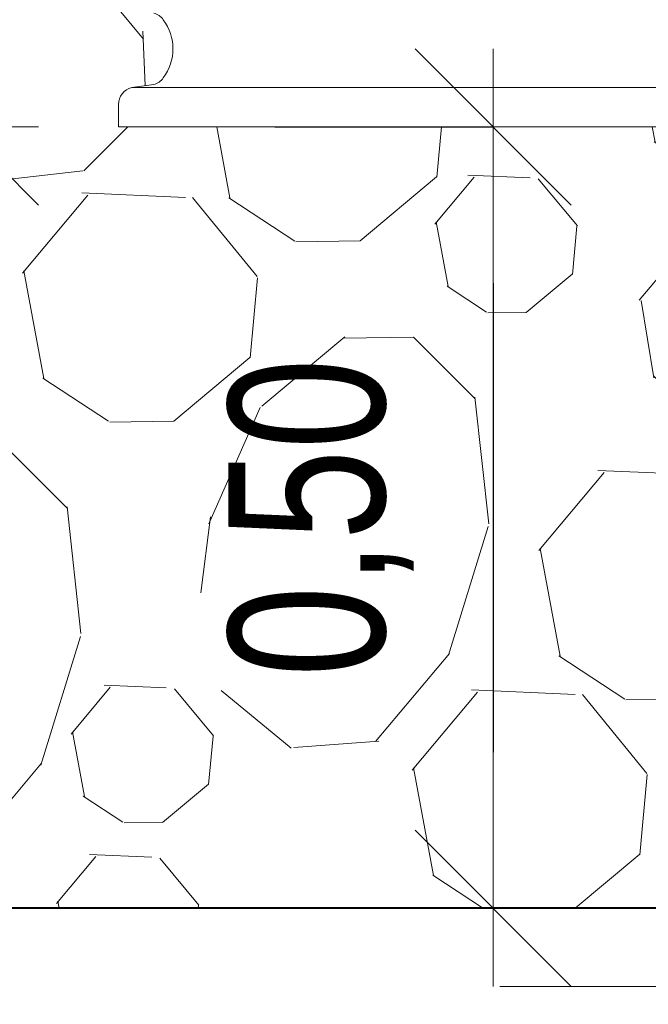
# Model space of a CAD drawing. Header units: metres. Extents: x 351055.4 to 351076.4, y -78447.2 to -78432.3.
# Tile 47 of 68: x 351070.857 to 351071.259, y -78437.865 to -78437.235. Entities that reach past the tile are written whole.
import ezdxf

# ---------------------------------------------------------------- set-up
doc = ezdxf.new("R2010")
doc.units = ezdxf.units.M
doc.header["$MEASUREMENT"] = 0
doc.linetypes.add('DGN Style 2', pattern=[0.912958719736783, 0.5477752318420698, -0.3651834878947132])
doc.layers.get('0').update_dxf_attribs({"color": 1, "lineweight": 30})
for name, color, linetype, lineweight in [('BOTTOM', 7, 'Continuous', 0), ('KOTY', 7, 'Continuous', 13), ('PIPE', 7, 'Continuous', 0), ('RAMECEK', 7, 'Continuous', 0), ('ŠRAFY', 7, 'Continuous', 0)]:
    doc.layers.add(name, color=color, linetype=linetype, lineweight=lineweight)
doc.styles.add('ARIAL', font='arial.ttf')
doc.dimstyles.new('1 500', dxfattribs={"dimtxt": 1, "dimasz": 1, "dimexe": 0, "dimexo": 1, "dimgap": 0.5, "dimtad": 1, "dimzin": 0, "dimtxsty": 'ARIAL', "dimblk": 'KONCOVA ZNACKA KOTY_1.0', "dimcen": 0, "dimazin": 3, "dimtfac": 1, "dimtdec": 0, "dimtofl": 0, "dimtmove": 0, "dimatfit": 1, "dimldrblk": 'KONCOVA ZNACKA KOTY_1.0', "dimfxl": 0, "dimtolj": 1, "dimtzin": 0, "dimarcsym": 0})

# ---------------------------------------------------------------- blocks, each defined once
blk = doc.blocks.new('KONCOVA ZNACKA KOTY_1.0')
blk.add_line((0, 0), (-1, 0))
at = {"layer": 'KOTY'}
for p, q in [((-0.4999340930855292, -0.4999340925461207), (0.4999340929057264, 0.4999340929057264)), ((-1.798028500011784e-10, -0.4999340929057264), (0, 0.4999340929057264)), ((-0.4999340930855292, 0), (0.4999340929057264, 0))]:
    blk.add_line(p, q, dxfattribs=at)
blk = doc.blocks.new('*D34')
at = {"layer": 'Defpoints', "color": 0, "linetype": 'Continuous'}
for p in [(351070.9204420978, -78437.30406749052), (351070.9204420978, -78437.80406749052), (351071.1600999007, -78437.80406749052)]:
    blk.add_point(p, dxfattribs=at)
at = {"layer": 'KOTY', "color": 0, "linetype": 'ByBlock', "lineweight": -2}
for p, q in [((351071.0204420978, -78437.30406749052), (351071.1600999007, -78437.30406749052)), ((351071.0204420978, -78437.80406749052), (351071.1600999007, -78437.80406749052))]:
    blk.add_line(p, q, dxfattribs=at)
at = {"layer": 'KOTY', "color": 0, "linetype": 'Continuous', "lineweight": -2}
blk.add_line((351071.1600999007, -78437.40406749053), (351071.1600999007, -78437.70406749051), dxfattribs=at)
at = {"layer": 'KOTY', "color": 0, "linetype": 'Continuous', "lineweight": -2, "xscale": 0.09999999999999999, "yscale": 0.09999999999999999, "zscale": 0.09999999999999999}
for p, rotation in [((351071.1600999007, -78437.30406749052), 90), ((351071.1600999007, -78437.80406749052), 270)]:
    blk.add_blockref('KONCOVA ZNACKA KOTY_1.0', p, dxfattribs=dict(at, rotation=rotation))
at = {"layer": 'KOTY', "color": 0, "linetype": 'Continuous', "insert": (351071.0500044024, -78437.5540674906), "char_height": 0.09999999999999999, "attachment_point": 5, "rotation": 90, "style": 'ARIAL'}
blk.add_mtext('\\A1;\\H1x;\\W0.75;0,50', dxfattribs=at)
blk = doc.blocks.new('*D35')
at = {"layer": 'Defpoints', "color": 0, "linetype": 'Continuous'}
for p in [(351070.4204420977, -78437.80406749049), (351072.0904193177, -78437.80406749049), (351072.0904193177, -78438.3276454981)]:
    blk.add_point(p, dxfattribs=at)
at = {"layer": 'KOTY', "color": 0, "linetype": 'ByBlock', "lineweight": -2}
for p, q in [((351070.4204420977, -78437.9040674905), (351070.4204420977, -78438.3276454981)), ((351072.0904193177, -78437.9040674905), (351072.0904193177, -78438.3276454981))]:
    blk.add_line(p, q, dxfattribs=at)
at = {"layer": 'KOTY', "color": 0, "linetype": 'Continuous', "lineweight": -2}
blk.add_line((351070.5204420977, -78438.3276454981), (351071.9904193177, -78438.3276454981), dxfattribs=at)
at = {"layer": 'KOTY', "color": 0, "linetype": 'Continuous', "lineweight": -2, "xscale": 0.09999999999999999, "yscale": 0.09999999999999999, "zscale": 0.09999999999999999, "rotation": 180}
blk.add_blockref('KONCOVA ZNACKA KOTY_1.0', (351070.4204420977, -78438.3276454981), dxfattribs=at)
at = {"layer": 'KOTY', "color": 0, "linetype": 'Continuous', "lineweight": -2, "xscale": 0.09999999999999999, "yscale": 0.09999999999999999, "zscale": 0.09999999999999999}
blk.add_blockref('KONCOVA ZNACKA KOTY_1.0', (351072.0904193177, -78438.3276454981), dxfattribs=at)
at = {"layer": 'KOTY', "color": 0, "linetype": 'Continuous', "insert": (351071.2554307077, -78438.2175499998), "char_height": 0.09999999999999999, "attachment_point": 5, "style": 'ARIAL'}
blk.add_mtext('\\A1;\\H1x;\\W0.75;1,67', dxfattribs=at)
blk = doc.blocks.new('*D36')
at = {"layer": 'Defpoints', "color": 0, "linetype": 'Continuous'}
for p in [(351070.8192605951, -78436.40646225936), (351070.9204420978, -78436.40646225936), (351070.9204420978, -78437.30406749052)]:
    blk.add_point(p, dxfattribs=at)
at = {"layer": 'KOTY', "color": 0, "linetype": 'ByBlock', "lineweight": -2}
for p, q in [((351070.8204420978, -78436.40646225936), (351070.8192605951, -78436.40646225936)), ((351070.8204420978, -78437.30406749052), (351070.8192605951, -78437.30406749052))]:
    blk.add_line(p, q, dxfattribs=at)
at = {"layer": 'KOTY', "color": 0, "linetype": 'Continuous', "lineweight": -2}
blk.add_line((351070.8192605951, -78437.20406749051), (351070.8192605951, -78436.50646225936), dxfattribs=at)
at = {"layer": 'KOTY', "color": 0, "linetype": 'Continuous', "lineweight": -2, "xscale": 0.09999999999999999, "yscale": 0.09999999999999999, "zscale": 0.09999999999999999}
for p, rotation in [((351070.8192605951, -78436.40646225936), 90), ((351070.8192605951, -78437.30406749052), 270)]:
    blk.add_blockref('KONCOVA ZNACKA KOTY_1.0', p, dxfattribs=dict(at, rotation=rotation))
at = {"layer": 'KOTY', "color": 0, "linetype": 'Continuous', "insert": (351070.7091650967, -78436.855264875), "char_height": 0.09999999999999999, "attachment_point": 5, "rotation": 90, "style": 'ARIAL'}
blk.add_mtext('\\A1;\\H1x;\\W0.75;0,90', dxfattribs=at)

msp = doc.modelspace()

# ---------------------------------------------------------------- hatches: boundary and pattern name
at = {"layer": 'ŠRAFY'}
h = msp.add_hatch(dxfattribs=at)
h.set_pattern_fill('GRAVEL', color=256, style=0, pattern_type=2)
h.set_pattern_definition([(100.50765, (351069.840912, -78437.408746), (0.7895981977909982, -2.468580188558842), [0.07015499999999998, -4.122773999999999]), (50.040876, (351069.828118, -78437.339767), (-7.580368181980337, -9.209457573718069), [0.065112, -13.045015]), (357.49319, (351069.869935, -78437.289859), (-12.39279574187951, 0.6399174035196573), [0.06641099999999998, -13.993876]), (309.11572, (351069.936282, -78437.292764), (6.491410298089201, -8.170392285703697), [0.06529, -11.515127]), (264.749335, (351069.977473, -78437.343421), (-0.02494673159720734, -1.654035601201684), [0.05154299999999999, -10.75752]), (219.959124, (351069.972756, -78437.394748), (-0.8394910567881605, -0.8394913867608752), [0.063621, -13.046506]), (180.864089, (351069.923991, -78437.435607), (0.8145444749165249, -0.8145447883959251), [0.040935, -1.613289]), (146.646988, (351069.88306, -78437.436225), (-4.097669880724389, 2.418687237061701), [0.050302, -5.830483]), (66.2119, (351069.942841, -78437.181701), (-1.703929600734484, -3.333018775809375), [0.08119, -6.286316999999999]), (39.959124, (351069.97559, -78437.10740800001), (-9.209457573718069, -7.580368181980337), [0.06930599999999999, -13.04082]), (0.864089, (351070.028713, -78437.062897), (-0.8394914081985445, -0.8394915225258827), [0.045064, -1.60916]), (315, (351070.073772, -78437.062217), (-0.02494672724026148, -1.654035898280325), [0.055567, -1.096373]), (276.284391, (351070.113064, -78437.101509), (0.714757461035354, -7.430688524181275), [0.081389, -13.205797]), (252.889832, (351070.121973, -78437.182409), (-0.8644380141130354, -2.49352721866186), [0.08611, -14.689519]), (230.040876, (351070.096639, -78437.264708), (-0.839491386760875, -0.8394910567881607), [0.073486, -13.03664]), (184.223077, (351070.049443, -78437.321035), (-12.41774287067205, -1.014118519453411), [0.054461, -14.055628]), (140.352606, (351069.995129, -78437.325046), (0.8145449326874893, -0.8145442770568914), [0.058126, -12.66871]), (101.741, (351070, -78437.3), (2.318895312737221, -10.71379260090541), [0.062546, -15.0909]), (82.81957299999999, (351069.937646, -78437.226721), (-0.91433153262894, -5.8015990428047), [0.048911, -7.465657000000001]), (100.50765, (351069.682386, -78436.986497), (0.7895981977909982, -2.468580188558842), [0.07013099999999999, -4.122798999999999]), (50.040876, (351069.669596, -78436.91754299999), (-7.580368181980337, -9.209457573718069), [0.065096, -13.04503]), (357.49319, (351069.711404, -78436.867646), (-12.39279574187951, 0.6399174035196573), [0.06641399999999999, -13.993873]), (309.647394, (351069.777755, -78436.870551), (0.8145442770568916, -0.814544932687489), [0.06529299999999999, -12.661543]), (264.749335, (351069.819416, -78436.920826), (-0.02494673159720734, -1.654035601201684), [0.05195, -10.757113]), (219.959124, (351069.814661, -78436.97255800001), (-0.8394910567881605, -0.8394913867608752), [0.063908, -13.046218]), (180.864089, (351069.765675, -78437.01360199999), (0.8145444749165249, -0.8145447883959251), [0.041138, -1.613086]), (146.646988, (351069.724542, -78437.014223), (-4.097669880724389, 2.418687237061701), [0.050421, -5.830364]), (100.50765, (351070.005569, -78436.162979), (0.7895981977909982, -2.468580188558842), [0.07011299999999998, -4.122815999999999]), (50.040876, (351069.992782, -78436.094042), (-7.580368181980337, -9.209457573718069), [0.065107, -13.04502]), (357.49319, (351070.034597, -78436.044137), (-12.39279574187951, 0.6399174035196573), [0.06638399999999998, -13.993903]), (309.11572, (351070.100917, -78436.047041), (6.491410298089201, -8.170392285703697), [0.065273, -11.515144]), (264.749335, (351070.142097, -78436.097685), (-0.02494673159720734, -1.654035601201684), [0.051552, -10.757511]), (219.959124, (351070.13738, -78436.149021), (-0.8394910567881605, -0.8394913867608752), [0.063569, -13.046557]), (180.864089, (351070.088653, -78436.18984800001), (0.8145444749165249, -0.8145447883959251), [0.04094100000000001, -1.613283]), (146.646988, (351070.047717, -78436.19046499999), (-4.097669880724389, 2.418687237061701), [0.050283, -5.830502]), (100.50765, (351070.445849, -78436.50309099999), (0.7895981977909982, -2.468580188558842), [0.04207299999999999, -4.150855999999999]), (50.040876, (351070.438176, -78436.461723), (-7.580368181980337, -9.209457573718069), [0.039073, -13.071054]), (357.49319, (351070.46327, -78436.431773), (-12.39279574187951, 0.6399174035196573), [0.03986799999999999, -14.020419]), (309.11572, (351070.5031, -78436.433517), (6.491410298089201, -8.170392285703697), [0.039143, -11.541275]), (264.749335, (351070.527795, -78436.463887), (-0.02494673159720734, -1.654035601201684), [0.030921, -10.778142]), (219.959124, (351070.524965, -78436.494678), (-0.8394910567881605, -0.8394913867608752), [0.038165, -13.071962]), (180.864089, (351070.495712, -78436.519189), (0.8145444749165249, -0.8145447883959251), [0.024573, -1.629651]), (146.646988, (351070.471141, -78436.51956), (-4.097669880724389, 2.418687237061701), [0.030146, -5.850639]), (100.50765, (351070.158622, -78437.121116), (0.7895981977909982, -2.468580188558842), [0.07013099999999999, -4.122798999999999]), (50.040876, (351070.145833, -78437.052162), (-7.580368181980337, -9.209457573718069), [0.065126, -13.045]), (357.49319, (351070.187659, -78437.002242), (-12.39279574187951, 0.6399174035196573), [0.066396, -13.993891]), (309.11572, (351070.253992, -78437.00514600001), (6.491410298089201, -8.170392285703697), [0.06531100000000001, -11.515107]), (264.749335, (351070.295196, -78437.055819), (-0.02494673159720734, -1.654035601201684), [0.051536, -10.757527]), (219.959124, (351070.29048, -78437.107138), (-0.8394910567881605, -0.8394913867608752), [0.06361699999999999, -13.046509]), (180.864089, (351070.241717, -78437.147996), (0.8145444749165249, -0.8145447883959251), [0.040951, -1.613273]), (146.646988, (351070.200771, -78437.148614), (-4.097669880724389, 2.418687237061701), [0.050284, -5.830502]), (100.50765, (351070.173832, -78436.53875), (0.7895981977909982, -2.468580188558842), [0.07013799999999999, -4.122791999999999]), (50.040876, (351070.161041, -78436.469788), (-7.580368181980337, -9.209457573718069), [0.065094, -13.045033]), (357.49319, (351070.202847, -78436.419894), (-12.39279574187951, 0.6399174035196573), [0.06641799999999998, -13.993869]), (309.647394, (351070.269201, -78436.422799), (0.8145442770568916, -0.814544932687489), [0.06526699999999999, -12.661569]), (264.749335, (351070.310845, -78436.473053), (-0.02494673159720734, -1.654035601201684), [0.051978, -10.757085]), (219.959124, (351070.306089, -78436.524813), (-0.8394910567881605, -0.8394913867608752), [0.06389500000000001, -13.046232]), (180.864089, (351070.257113, -78436.565849), (0.8145444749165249, -0.8145447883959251), [0.04115, -1.613074]), (146.646988, (351070.215968, -78436.56646900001), (-4.097669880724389, 2.418687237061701), [0.05043, -5.830355]), (100.50765, (351069.828566, -78437.10730599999), (0.7895981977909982, -2.468580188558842), [0.07015499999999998, -4.122773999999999]), (50.040876, (351069.815772, -78437.038328), (-7.580368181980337, -9.209457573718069), [0.065112, -13.045015]), (357.49319, (351069.857589, -78436.98842000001), (-12.39279574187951, 0.6399174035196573), [0.06641099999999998, -13.993876]), (309.11572, (351069.923936, -78436.991324), (6.491410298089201, -8.170392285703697), [0.06529, -11.515127]), (264.749335, (351069.965127, -78437.04198099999), (-0.02494673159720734, -1.654035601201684), [0.05154299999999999, -10.75752]), (219.959124, (351069.96041, -78437.09330800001), (-0.8394910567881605, -0.8394913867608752), [0.063621, -13.046506]), (180.864089, (351069.911645, -78437.13416799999), (0.8145444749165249, -0.8145447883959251), [0.040935, -1.613289]), (146.646988, (351069.870714, -78437.134785), (-4.097669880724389, 2.418687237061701), [0.050308, -5.830476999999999]), (100.50765, (351069.469787, -78436.63317), (0.7895981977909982, -2.468580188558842), [0.07015499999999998, -4.122773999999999]), (50.040876, (351069.456993, -78436.564191), (-7.580368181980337, -9.209457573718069), [0.065083, -13.045043]), (357.49319, (351069.498792, -78436.51430499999), (-12.39279574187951, 0.6399174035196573), [0.06642799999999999, -13.993859]), (309.11572, (351069.565156, -78436.51721), (6.491410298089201, -8.170392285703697), [0.065273, -11.515144]), (264.749335, (351069.606336, -78436.567854), (-0.02494673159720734, -1.654035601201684), [0.051533, -10.75753]), (219.959124, (351069.60162, -78436.619171), (-0.8394910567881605, -0.8394913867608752), [0.06361499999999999, -13.046511]), (180.864089, (351069.552859, -78436.660027), (0.8145444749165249, -0.8145447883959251), [0.040949, -1.613275]), (146.646988, (351069.511915, -78436.66064500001), (-4.097669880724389, 2.418687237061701), [0.050289, -5.830496]), (100.50765, (351070.304102, -78436.972284), (0.7895981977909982, -2.468580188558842), [0.07013099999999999, -4.122798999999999]), (50.040876, (351070.291313, -78436.90333), (-7.580368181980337, -9.209457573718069), [0.065126, -13.045]), (357.49319, (351070.33314, -78436.85341), (-12.39279574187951, 0.6399174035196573), [0.066396, -13.993891]), (309.11572, (351070.399472, -78436.856314), (6.491410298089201, -8.170392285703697), [0.06531100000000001, -11.515107]), (264.749335, (351070.440676, -78436.906987), (-0.02494673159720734, -1.654035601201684), [0.051536, -10.757527]), (219.959124, (351070.43596, -78436.95830700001), (-0.8394910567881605, -0.8394913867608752), [0.06361699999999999, -13.046509]), (180.864089, (351070.387197, -78436.999164), (0.8145444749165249, -0.8145447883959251), [0.040951, -1.613273]), (146.646988, (351070.346251, -78436.999782), (-4.097669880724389, 2.418687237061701), [0.050284, -5.830502]), (66.2119, (351070.160213, -78436.746936), (-1.703929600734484, -3.333018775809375), [0.08119, -6.286316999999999]), (39.959124, (351070.192962, -78436.672644), (-9.209457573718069, -7.580368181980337), [0.06930599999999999, -13.04082]), (0.864089, (351070.246085, -78436.628132), (-0.8394914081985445, -0.8394915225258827), [0.045086, -1.609138]), (315, (351070.291166, -78436.627453), (-0.02494672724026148, -1.654035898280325), [0.055552, -1.096388]), (276.284391, (351070.330447, -78436.666733), (0.714757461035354, -7.430688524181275), [0.08140399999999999, -13.205782]), (252.889832, (351070.339357, -78436.747648), (-0.8644380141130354, -2.49352721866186), [0.08611, -14.689519]), (230.040876, (351070.314023, -78436.829947), (-0.839491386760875, -0.8394910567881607), [0.073462, -13.036664]), (184.223077, (351070.266842, -78436.886256), (-12.41774287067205, -1.014118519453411), [0.05449, -14.055599]), (140.352606, (351070.2125, -78436.89026900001), (0.8145449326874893, -0.8145442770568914), [0.058115, -12.668721]), (101.741, (351070, -78436.9), (2.318895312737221, -10.71379260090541), [0.062542, -15.0909]), (82.81957299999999, (351070.1550260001, -78436.791955), (-0.91433153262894, -5.8015990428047), [0.048908, -7.465660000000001]), (66.2119, (351069.899375, -78436.817152), (-1.703929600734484, -3.333018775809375), [0.081162, -6.286345]), (39.959124, (351069.932113, -78436.742885), (-9.209457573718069, -7.580368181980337), [0.069332, -13.040795]), (0.864089, (351069.985256, -78436.69835800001), (-0.8394914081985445, -0.8394915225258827), [0.045056, -1.609168]), (315, (351070.030307, -78436.697678), (-0.02494672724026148, -1.654035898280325), [0.05556000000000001, -1.09638]), (276.284391, (351070.069593, -78436.736965), (0.714757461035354, -7.430688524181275), [0.081385, -13.205801]), (252.889832, (351070.078502, -78436.817861), (-0.8644380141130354, -2.49352721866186), [0.086135, -14.689495]), (230.040876, (351070.053161, -78436.900183), (-0.839491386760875, -0.8394910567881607), [0.073461, -13.036666]), (184.223077, (351070.005981, -78436.95649099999), (-12.41774287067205, -1.014118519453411), [0.054488, -14.055601]), (140.352606, (351069.951641, -78436.960503), (0.8145449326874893, -0.8145442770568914), [0.058113, -12.668723]), (101.741, (351070, -78436.9), (2.318895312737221, -10.71379260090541), [0.062557, -15.0909]), (82.81957299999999, (351069.894165, -78436.862175), (-0.91433153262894, -5.8015990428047), [0.048892, -7.465675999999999]), (336.130768, (351070.579471, -78436.550502), (-5.751706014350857, 2.393740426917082), [0.081173, -9.798666]), (309.647394, (351070.653701, -78436.58334900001), (0.8145442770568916, -0.814544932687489), [0.06927, -12.657566]), (272.50681, (351070.6979, -78436.636686), (0.639917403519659, -12.39279574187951), [0.044748, -14.015539]), (225, (351070.699857, -78436.68139), (-1.654035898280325, -0.02494672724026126), [0.056213, -1.131007]), (186.555052, (351070.660108, -78436.721139), (-9.109670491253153, -0.9642249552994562), [0.081784, -16.592527]), (162.262653, (351070.578859, -78436.730475), (0.8145448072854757, -0.8145442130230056), [0.086479, -2.505307]), (135, (351070.496491, -78436.70412899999), (-0.02494672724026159, -1.654035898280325), [0.073385, -1.078555]), (99.19186499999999, (351070.4446, -78436.652238), (0.764651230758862, -4.122616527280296), [0.050214, -14.154069]), (50.040876, (351070.436578, -78436.602669), (-7.580368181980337, -9.209457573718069), [0.057767, -13.052359]), (12.102962, (351070.473679, -78436.55838999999), (-1.654035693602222, -0.02494669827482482), [0.062169, -4.179681]), (352.702945, (351070.534466, -78436.545355), (-4.122616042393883, 0.7646513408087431), [0.048885, -5.774935]), (100.50765, (351070.384988, -78436.831916), (0.7895981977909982, -2.468580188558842), [0.07013799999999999, -4.122791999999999]), (50.040876, (351070.372197, -78436.762955), (-7.580368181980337, -9.209457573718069), [0.065094, -13.045033]), (357.49319, (351070.414003, -78436.71306000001), (-12.39279574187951, 0.6399174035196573), [0.06641799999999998, -13.993869]), (309.647394, (351070.480357, -78436.715965), (0.8145442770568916, -0.814544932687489), [0.06526699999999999, -12.661569]), (264.749335, (351070.522001, -78436.76622), (-0.02494673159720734, -1.654035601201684), [0.051978, -10.757085]), (219.959124, (351070.517245, -78436.817979), (-0.8394910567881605, -0.8394913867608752), [0.06389500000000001, -13.046232]), (180.864089, (351070.468269, -78436.859015), (0.8145444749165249, -0.8145447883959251), [0.04115, -1.613074]), (146.646988, (351070.427124, -78436.85963600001), (-4.097669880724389, 2.418687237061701), [0.05043, -5.830355]), (336.130768, (351069.766772, -78437.094006), (-5.751706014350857, 2.393740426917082), [0.081173, -9.798666]), (309.647394, (351069.841002, -78437.126852), (0.8145442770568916, -0.814544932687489), [0.06927, -12.657566]), (272.50681, (351069.885201, -78437.18018899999), (0.639917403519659, -12.39279574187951), [0.044748, -14.015539]), (225, (351069.887158, -78437.224894), (-1.654035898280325, -0.02494672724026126), [0.056213, -1.131007]), (186.555052, (351069.847409, -78437.264642), (-9.109670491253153, -0.9642249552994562), [0.081784, -16.592527]), (162.262653, (351069.766159, -78437.27397899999), (0.8145448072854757, -0.8145442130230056), [0.086452, -2.505334]), (135, (351069.683817, -78437.247641), (-0.02494672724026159, -1.654035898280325), [0.073409, -1.078531]), (99.19186499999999, (351069.631909, -78437.195733), (0.764651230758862, -4.122616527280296), [0.050182, -14.154101]), (50.040876, (351069.623893, -78437.14619500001), (-7.580368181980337, -9.209457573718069), [0.057775, -13.052351]), (12.102962, (351069.660999, -78437.10191), (-1.654035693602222, -0.02494669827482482), [0.06217, -4.179679]), (352.702945, (351069.721787, -78437.088875), (-4.122616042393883, 0.7646513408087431), [0.048887, -5.774933]), (100.50765, (351070.054762, -78436.654341), (0.7895981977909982, -2.468580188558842), [0.07013799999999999, -4.122791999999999]), (50.040876, (351070.041971, -78436.585379), (-7.580368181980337, -9.209457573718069), [0.065092, -13.045034]), (357.49319, (351070.083776, -78436.53548600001), (-12.39279574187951, 0.6399174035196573), [0.06639799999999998, -13.993889]), (309.11572, (351070.150111, -78436.53839), (6.491410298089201, -8.170392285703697), [0.065282, -11.515135]), (264.749335, (351070.191297, -78436.589041), (-0.02494673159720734, -1.654035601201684), [0.051539, -10.757524]), (219.959124, (351070.18658, -78436.640363), (-0.8394910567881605, -0.8394913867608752), [0.063587, -13.046539]), (180.864089, (351070.137841, -78436.68120199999), (0.8145444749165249, -0.8145447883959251), [0.040935, -1.613289]), (146.646988, (351070.09691, -78436.681819), (-4.097669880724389, 2.418687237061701), [0.050279, -5.830507]), (100.50765, (351069.52159, -78437.066725), (0.7895981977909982, -2.468580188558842), [0.07011299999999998, -4.122815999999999]), (50.040876, (351069.508803, -78436.997788), (-7.580368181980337, -9.209457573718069), [0.065107, -13.04502]), (357.49319, (351069.550618, -78436.947883), (-12.39279574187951, 0.6399174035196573), [0.06638399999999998, -13.993903]), (309.647394, (351069.616938, -78436.950787), (0.8145442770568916, -0.814544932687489), [0.065303, -12.661533]), (264.749335, (351069.658605, -78437.001069), (-0.02494673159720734, -1.654035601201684), [0.051957, -10.757106]), (219.959124, (351069.653851, -78437.05280800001), (-0.8394910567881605, -0.8394913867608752), [0.063913, -13.046214]), (180.864089, (351069.604861, -78437.093855), (0.8145444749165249, -0.8145447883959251), [0.041141, -1.613083]), (146.646988, (351069.563725, -78437.094476), (-4.097669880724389, 2.418687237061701), [0.050417, -5.830368]), (100.50765, (351069.388689, -78436.917872), (0.7895981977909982, -2.468580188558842), [0.07015499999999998, -4.122773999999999]), (50.040876, (351069.375895, -78436.84889400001), (-7.580368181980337, -9.209457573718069), [0.065082, -13.045045]), (357.49319, (351069.417693, -78436.79900900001), (-12.39279574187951, 0.6399174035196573), [0.06642899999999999, -13.993858]), (309.11572, (351069.484058, -78436.801914), (6.491410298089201, -8.170392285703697), [0.065272, -11.515145]), (264.749335, (351069.525238, -78436.852557), (-0.02494673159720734, -1.654035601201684), [0.05153200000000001, -10.757531]), (219.959124, (351069.520522, -78436.903873), (-0.8394910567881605, -0.8394913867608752), [0.063613, -13.046514]), (180.864089, (351069.471762, -78436.944728), (0.8145444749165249, -0.8145447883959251), [0.040951, -1.613273]), (146.646988, (351069.430816, -78436.945345), (-4.097669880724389, 2.418687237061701), [0.050288, -5.830497]), (336.130768, (351069.999735, -78436.350313), (-5.751706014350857, 2.393740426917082), [0.081162, -9.798677]), (309.647394, (351070.073956, -78436.38315499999), (0.8145442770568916, -0.814544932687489), [0.06928200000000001, -12.657554]), (272.50681, (351070.118162, -78436.436502), (0.639917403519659, -12.39279574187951), [0.04476299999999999, -14.015524]), (225, (351070.12012, -78436.481222), (-1.654035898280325, -0.02494672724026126), [0.056228, -1.130992]), (186.555052, (351070.080361, -78436.520981), (-9.109670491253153, -0.9642249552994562), [0.081769, -16.592543]), (162.262653, (351069.999126, -78436.530315), (0.8145448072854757, -0.8145442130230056), [0.086504, -2.505282]), (135, (351069.916734, -78436.503961), (-0.02494672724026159, -1.654035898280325), [0.073385, -1.078555]), (99.19186499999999, (351069.864843, -78436.45207), (0.764651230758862, -4.122616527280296), [0.050214, -14.154069]), (50.040876, (351069.856822, -78436.402501), (-7.580368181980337, -9.209457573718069), [0.057767, -13.052359]), (12.102962, (351069.893922, -78436.35822200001), (-1.654035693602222, -0.02494669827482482), [0.062169, -4.179681]), (352.702945, (351069.954709, -78436.345187), (-4.122616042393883, 0.7646513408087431), [0.048885, -5.774935]), (100.50765, (351069.80835, -78436.636225), (0.7895981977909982, -2.468580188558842), [0.07013799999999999, -4.122791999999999]), (50.040876, (351069.795559, -78436.567263), (-7.580368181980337, -9.209457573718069), [0.065092, -13.045034]), (357.49319, (351069.837364, -78436.51737), (-12.39279574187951, 0.6399174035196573), [0.06641899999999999, -13.993868]), (309.647394, (351069.903719, -78436.520275), (0.8145442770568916, -0.814544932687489), [0.06526599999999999, -12.66157]), (264.749335, (351069.945362, -78436.57052899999), (-0.02494673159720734, -1.654035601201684), [0.05195399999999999, -10.757109]), (219.959124, (351069.940608, -78436.622265), (-0.8394910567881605, -0.8394913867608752), [0.06390900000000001, -13.046218]), (180.864089, (351069.891622, -78436.66330900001), (0.8145444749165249, -0.8145447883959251), [0.041121, -1.613103]), (146.646988, (351069.850506, -78436.663929), (-4.097669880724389, 2.418687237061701), [0.050439, -5.830346]), (336.130768, (351069.71673, -78436.64710700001), (-5.751706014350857, 2.393740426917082), [0.081173, -9.798666]), (309.647394, (351069.79096, -78436.67995399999), (0.8145442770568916, -0.814544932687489), [0.06927, -12.657566]), (272.50681, (351069.835159, -78436.73329), (0.639917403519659, -12.39279574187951), [0.04476999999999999, -14.015517]), (225, (351069.837117, -78436.77801699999), (-1.654035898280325, -0.02494672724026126), [0.056198, -1.131022]), (186.555052, (351069.797379, -78436.81775599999), (-9.109670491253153, -0.9642249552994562), [0.08175199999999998, -16.59256]), (162.262653, (351069.716161, -78436.827088), (0.8145448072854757, -0.8145442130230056), [0.086495, -2.505291]), (135, (351069.633777, -78436.800737), (-0.02494672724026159, -1.654035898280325), [0.073407, -1.078533]), (99.19186499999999, (351069.581871, -78436.74883099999), (0.764651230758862, -4.122616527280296), [0.050179, -14.154103]), (50.040876, (351069.573855, -78436.699296), (-7.580368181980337, -9.209457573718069), [0.05777, -13.052356]), (12.102962, (351069.610957, -78436.655015), (-1.654035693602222, -0.02494669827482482), [0.06217, -4.179679]), (352.702945, (351069.671746, -78436.64197899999), (-4.122616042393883, 0.7646513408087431), [0.048886, -5.774934]), (336.130768, (351070.194706, -78436.207103), (-5.751706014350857, 2.393740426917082), [0.081162, -9.798677]), (309.647394, (351070.268926, -78436.23994500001), (0.8145442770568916, -0.814544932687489), [0.06928, -12.657556]), (272.50681, (351070.313131, -78436.293289), (0.639917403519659, -12.39279574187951), [0.04474499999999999, -14.015542]), (225, (351070.315088, -78436.337991), (-1.654035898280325, -0.02494672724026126), [0.05621, -1.13101]), (186.555052, (351070.275341, -78436.377738), (-9.109670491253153, -0.9642249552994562), [0.081783, -16.592529]), (162.262653, (351070.194093, -78436.387074), (0.8145448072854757, -0.8145442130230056), [0.086478, -2.505308]), (135, (351070.111726, -78436.360728), (-0.02494672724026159, -1.654035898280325), [0.073384, -1.078556]), (99.19186499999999, (351070.059836, -78436.308837), (0.764651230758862, -4.122616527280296), [0.050213, -14.15407]), (50.040876, (351070.051815, -78436.259269), (-7.580368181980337, -9.209457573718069), [0.057736, -13.05239]), (12.102962, (351070.088895, -78436.215014), (-1.654035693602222, -0.02494669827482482), [0.062192, -4.179658]), (352.702945, (351070.149705, -78436.201975), (-4.122616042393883, 0.7646513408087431), [0.048879, -5.774941]), (66.2119, (351069.25233, -78436.646343), (-1.703929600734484, -3.333018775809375), [0.081162, -6.286345]), (39.959124, (351069.285068, -78436.572076), (-9.209457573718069, -7.580368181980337), [0.069329, -13.040797]), (0.864089, (351069.338209, -78436.52755), (-0.8394914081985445, -0.8394915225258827), [0.045038, -1.609186]), (315, (351069.383241, -78436.52687100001), (-0.02494672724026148, -1.654035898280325), [0.055543, -1.096397]), (276.284391, (351069.422516, -78436.566146), (0.714757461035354, -7.430688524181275), [0.081399, -13.205787]), (252.889832, (351069.431426, -78436.64705599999), (-0.8644380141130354, -2.49352721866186), [0.086095, -14.689534]), (230.040876, (351069.406096, -78436.72933999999), (-0.839491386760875, -0.8394910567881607), [0.07347100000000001, -13.036655]), (184.223077, (351069.35891, -78436.785656), (-12.41774287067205, -1.014118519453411), [0.054461, -14.055628]), (140.352606, (351069.304597, -78436.78966699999), (0.8145449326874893, -0.8145442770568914), [0.058096, -12.66874]), (101.741, (351069, -78436.8), (2.318895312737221, -10.71379260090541), [0.062569, -15.0909]), (82.81957299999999, (351069.247132, -78436.691339), (-0.91433153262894, -5.8015990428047), [0.048905, -7.465663]), (100.50765, (351069.82479, -78436.294077), (0.7895981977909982, -2.468580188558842), [0.07013799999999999, -4.122791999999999]), (50.040876, (351069.811999, -78436.225115), (-7.580368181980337, -9.209457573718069), [0.065092, -13.045034]), (357.49319, (351069.853804, -78436.175222), (-12.39279574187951, 0.6399174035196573), [0.06639799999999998, -13.993889]), (309.11572, (351069.920139, -78436.178126), (6.491410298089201, -8.170392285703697), [0.065282, -11.515135]), (264.749335, (351069.961325, -78436.228777), (-0.02494673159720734, -1.654035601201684), [0.051539, -10.757524]), (219.959124, (351069.956608, -78436.2801), (-0.8394910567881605, -0.8394913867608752), [0.063587, -13.046539]), (180.864089, (351069.907868, -78436.320938), (0.8145444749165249, -0.8145447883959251), [0.040935, -1.613289]), (146.646988, (351069.866938, -78436.321555), (-4.097669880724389, 2.418687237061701), [0.050308, -5.830476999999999]), (66.2119, (351069.585335, -78436.399591), (-1.703929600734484, -3.333018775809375), [0.081162, -6.286345]), (39.959124, (351069.618072, -78436.325324), (-9.209457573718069, -7.580368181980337), [0.069332, -13.040795]), (0.864089, (351069.671215, -78436.280797), (-0.8394914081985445, -0.8394915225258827), [0.045056, -1.609168]), (315, (351069.716266, -78436.280117), (-0.02494672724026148, -1.654035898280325), [0.05556000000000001, -1.09638]), (276.284391, (351069.755553, -78436.319404), (0.714757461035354, -7.430688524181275), [0.081385, -13.205801]), (252.889832, (351069.764462, -78436.4003), (-0.8644380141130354, -2.49352721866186), [0.086135, -14.689495]), (230.040876, (351069.73912, -78436.482622), (-0.839491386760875, -0.8394910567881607), [0.073461, -13.036666]), (184.223077, (351069.691941, -78436.53893), (-12.41774287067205, -1.014118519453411), [0.054488, -14.055601]), (140.352606, (351069.637601, -78436.542943), (0.8145449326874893, -0.8145442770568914), [0.058113, -12.668723]), (101.741, (351070, -78436.5), (2.318895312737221, -10.71379260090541), [0.062557, -15.0909]), (82.81957299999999, (351069.580125, -78436.444614), (-0.91433153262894, -5.8015990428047), [0.048916, -7.465652]), (100.50765, (351069.416118, -78436.472162), (0.7895981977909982, -2.468580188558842), [0.07015499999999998, -4.122773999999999]), (50.040876, (351069.403324, -78436.403183), (-7.580368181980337, -9.209457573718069), [0.065083, -13.045043]), (357.49319, (351069.445123, -78436.35329700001), (-12.39279574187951, 0.6399174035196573), [0.06642799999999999, -13.993859]), (309.11572, (351069.511487, -78436.356202), (6.491410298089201, -8.170392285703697), [0.065273, -11.515144]), (264.749335, (351069.552667, -78436.406846), (-0.02494673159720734, -1.654035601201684), [0.051533, -10.75753]), (219.959124, (351069.547951, -78436.458163), (-0.8394910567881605, -0.8394913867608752), [0.06361499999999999, -13.046511]), (180.864089, (351069.49919, -78436.49901900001), (0.8145444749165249, -0.8145447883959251), [0.040949, -1.613275]), (146.646988, (351069.458245, -78436.49963600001), (-4.097669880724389, 2.418687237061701), [0.050289, -5.830496]), (100.50765, (351069.676488, -78436.199445), (0.7895981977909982, -2.468580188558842), [0.07013799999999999, -4.122791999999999]), (50.040876, (351069.663698, -78436.130483), (-7.580368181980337, -9.209457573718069), [0.065092, -13.045034]), (357.49319, (351069.705502, -78436.08059), (-12.39279574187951, 0.6399174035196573), [0.06639799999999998, -13.993889]), (309.11572, (351069.771837, -78436.083494), (6.491410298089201, -8.170392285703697), [0.065282, -11.515135]), (264.749335, (351069.813023, -78436.134145), (-0.02494673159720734, -1.654035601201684), [0.051539, -10.757524]), (219.959124, (351069.808307, -78436.185467), (-0.8394910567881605, -0.8394913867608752), [0.063587, -13.046539]), (180.864089, (351069.759567, -78436.226306), (0.8145444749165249, -0.8145447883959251), [0.040957, -1.613267]), (146.646988, (351069.718615, -78436.226923), (-4.097669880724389, 2.418687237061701), [0.05028999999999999, -5.830495]), (100.50765, (351069.147177, -78436.68900299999), (0.7895981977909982, -2.468580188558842), [0.042098, -4.150830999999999]), (50.040876, (351069.139499, -78436.64761100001), (-7.580368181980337, -9.209457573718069), [0.039058, -13.071069]), (357.49319, (351069.164584, -78436.617673), (-12.39279574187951, 0.6399174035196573), [0.03983999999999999, -14.020447]), (309.647394, (351069.204386, -78436.619416), (0.8145442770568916, -0.814544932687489), [0.03918, -12.687656]), (264.749335, (351069.229385, -78436.649584), (-0.02494673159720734, -1.654035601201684), [0.031183, -10.77788]), (219.959124, (351069.226532, -78436.680636), (-0.8394910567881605, -0.8394913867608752), [0.038346, -13.071781]), (180.864089, (351069.19714, -78436.705263), (0.8145444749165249, -0.8145447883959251), [0.024688, -1.629536]), (146.646988, (351069.172454, -78436.705635), (-4.097669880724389, 2.418687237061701), [0.030252, -5.850533]), (100.50765, (351069.57248, -78436.28241), (0.7895981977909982, -2.468580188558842), [0.04207299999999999, -4.150855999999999]), (50.040876, (351069.564807, -78436.241042), (-7.580368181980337, -9.209457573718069), [0.039073, -13.071054]), (357.49319, (351069.589901, -78436.211092), (-12.39279574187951, 0.6399174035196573), [0.03986799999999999, -14.020419]), (309.11572, (351069.629731, -78436.212836), (6.491410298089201, -8.170392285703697), [0.039143, -11.541275]), (264.749335, (351069.654426, -78436.243206), (-0.02494673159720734, -1.654035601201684), [0.030921, -10.778142]), (219.959124, (351069.651597, -78436.273997), (-0.8394910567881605, -0.8394913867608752), [0.038195, -13.071932]), (180.864089, (351069.62232, -78436.29852699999), (0.8145444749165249, -0.8145447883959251), [0.02455, -1.629674]), (146.646988, (351069.597773, -78436.29889800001), (-4.097669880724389, 2.418687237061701), [0.030157, -5.850627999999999]), (100.50765, (351070.071372, -78437.030048), (0.7895981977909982, -2.468580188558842), [0.042098, -4.150830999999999]), (50.040876, (351070.063695, -78436.988656), (-7.580368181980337, -9.209457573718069), [0.039058, -13.071069]), (357.49319, (351070.088779, -78436.958718), (-12.39279574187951, 0.6399174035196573), [0.03983999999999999, -14.020447]), (309.647394, (351070.128582, -78436.96046), (0.8145442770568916, -0.814544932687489), [0.03918, -12.687656]), (264.749335, (351070.153581, -78436.990628), (-0.02494673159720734, -1.654035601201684), [0.031183, -10.77788]), (219.959124, (351070.150727, -78437.02167999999), (-0.8394910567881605, -0.8394913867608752), [0.038346, -13.071781]), (180.864089, (351070.121335, -78437.046308), (0.8145444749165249, -0.8145447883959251), [0.024668, -1.629556]), (146.646988, (351070.09667, -78437.04668), (-4.097669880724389, 2.418687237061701), [0.030269, -5.850516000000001]), (100.50765, (351070.080727, -78436.921712), (0.7895981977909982, -2.468580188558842), [0.042098, -4.150830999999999]), (50.040876, (351070.07305, -78436.88032000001), (-7.580368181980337, -9.209457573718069), [0.039058, -13.071069]), (357.49319, (351070.098135, -78436.850382), (-12.39279574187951, 0.6399174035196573), [0.03983999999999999, -14.020447]), (309.647394, (351070.137937, -78436.852125), (0.8145442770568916, -0.814544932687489), [0.03918, -12.687656]), (264.749335, (351070.162936, -78436.88229299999), (-0.02494673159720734, -1.654035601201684), [0.031183, -10.77788]), (219.959124, (351070.160082, -78436.913344), (-0.8394910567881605, -0.8394913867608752), [0.038346, -13.071781]), (180.864089, (351070.13069, -78436.937972), (0.8145444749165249, -0.8145447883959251), [0.024668, -1.629556]), (146.646988, (351070.106025, -78436.93834400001), (-4.097669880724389, 2.418687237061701), [0.030269, -5.850516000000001]), (100.50765, (351069.569828, -78436.90300199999), (0.7895981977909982, -2.468580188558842), [0.042098, -4.150830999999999]), (50.040876, (351069.562151, -78436.86161), (-7.580368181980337, -9.209457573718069), [0.039059, -13.071067]), (357.49319, (351069.587237, -78436.831671), (-12.39279574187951, 0.6399174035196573), [0.03983899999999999, -14.020448]), (309.647394, (351069.627038, -78436.833413), (0.8145442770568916, -0.814544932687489), [0.039181, -12.687655]), (264.749335, (351069.652038, -78436.863582), (-0.02494673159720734, -1.654035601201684), [0.031183, -10.77788]), (219.959124, (351069.649184, -78436.894634), (-0.8394910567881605, -0.8394913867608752), [0.038349, -13.071778]), (180.864089, (351069.61979, -78436.919263), (0.8145444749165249, -0.8145447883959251), [0.024687, -1.629537]), (146.646988, (351069.595106, -78436.919636), (-4.097669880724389, 2.418687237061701), [0.030253, -5.850532]), (100.50765, (351070.313457, -78436.595389), (0.7895981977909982, -2.468580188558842), [0.042098, -4.150830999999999]), (50.040876, (351070.30578, -78436.55399700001), (-7.580368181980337, -9.209457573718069), [0.039059, -13.071067]), (357.49319, (351070.330866, -78436.52405800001), (-12.39279574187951, 0.6399174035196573), [0.03983899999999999, -14.020448]), (309.647394, (351070.370667, -78436.525801), (0.8145442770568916, -0.814544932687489), [0.039181, -12.687655]), (264.749335, (351070.395667, -78436.55596900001), (-0.02494673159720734, -1.654035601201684), [0.031183, -10.77788]), (219.959124, (351070.392813, -78436.587022), (-0.8394910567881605, -0.8394913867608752), [0.038349, -13.071778]), (180.864089, (351070.363419, -78436.611651), (0.8145444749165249, -0.8145447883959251), [0.024687, -1.629537]), (146.646988, (351070.338735, -78436.61202300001), (-4.097669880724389, 2.418687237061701), [0.030253, -5.850532]), (100.50765, (351070.31613, -78436.421483), (0.7895981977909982, -2.468580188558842), [0.042056, -4.150873]), (50.040876, (351070.30846, -78436.380133), (-7.580368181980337, -9.209457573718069), [0.039083, -13.071043]), (357.49319, (351070.333561, -78436.350175), (-12.39279574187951, 0.6399174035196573), [0.03983799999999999, -14.020449]), (309.11572, (351070.373361, -78436.35191699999), (6.491410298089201, -8.170392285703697), [0.039153, -11.541265]), (264.749335, (351070.398062, -78436.382295), (-0.02494673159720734, -1.654035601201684), [0.030927, -10.778136]), (219.959124, (351070.395232, -78436.413093), (-0.8394910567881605, -0.8394913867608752), [0.038169, -13.071957]), (180.864089, (351070.365975, -78436.437607), (0.8145444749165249, -0.8145447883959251), [0.024576, -1.629648]), (146.646988, (351070.341401, -78436.437977), (-4.097669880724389, 2.418687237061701), [0.030148, -5.850637]), (66.2119, (351069.835439, -78435.975624), (-1.703929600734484, -3.333018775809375), [0.08119, -6.286316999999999]), (39.959124, (351069.868187, -78435.90133200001), (-9.209457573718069, -7.580368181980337), [0.06930399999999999, -13.040822]), (0.864089, (351069.921309, -78435.856822), (-0.8394914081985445, -0.8394915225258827), [0.045045, -1.609179]), (315, (351069.966349, -78435.856143), (-0.02494672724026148, -1.654035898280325), [0.05555, -1.09639]), (276.284391, (351070.005629, -78435.895422), (0.714757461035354, -7.430688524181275), [0.081384, -13.205801]), (252.889832, (351070.014538, -78435.976318), (-0.8644380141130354, -2.49352721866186), [0.086114, -14.689515]), (230.040876, (351069.989202, -78436.05862000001), (-0.839491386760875, -0.8394910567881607), [0.07347000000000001, -13.036656]), (184.223077, (351069.942017, -78436.114935), (-12.41774287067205, -1.014118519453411), [0.054459, -14.05563]), (140.352606, (351069.887705, -78436.118946), (0.8145449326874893, -0.8145442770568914), [0.05809400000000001, -12.668742]), (101.741, (351070, -78436.1), (2.318895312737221, -10.71379260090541), [0.062568, -15.0909]), (82.81957299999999, (351069.830242, -78436.020619), (-0.91433153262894, -5.8015990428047), [0.048905, -7.465663])])
h.paths.add_polyline_path([(351071.55568747, -78436.45646225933, 0.1417905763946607), (351071.5617601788, -78436.47272775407, 0.1690767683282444), (351071.5679359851, -78436.47692376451), (351071.5820028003, -78436.47895968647, -0.3394542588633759), (351071.5904193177, -78436.4899283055), (351071.5904193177, -78436.5042810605), (351071.5904193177, -78436.5185626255, -0.3394542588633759), (351071.5820028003, -78436.52953124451), (351071.5679359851, -78436.5314247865, 0.1690767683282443), (351071.5617601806, -78436.53562079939, 0.3308490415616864), (351071.5617601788, -78436.57287013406, 0.1690767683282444), (351071.5679359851, -78436.57706614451), (351071.5820028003, -78436.57895968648, -0.3394542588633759), (351071.5904193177, -78436.5899283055), (351071.5904193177, -78436.6042810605), (351071.5904193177, -78436.61856262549, -0.3394542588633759), (351071.5820028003, -78436.62953124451), (351071.5679359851, -78436.6314247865, 0.1690767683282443), (351071.5617601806, -78436.6356207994, 0.3308490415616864), (351071.5617601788, -78436.67287013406, 0.1690767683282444), (351071.5679359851, -78436.6770661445), (351071.5820028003, -78436.67888849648, -0.3394542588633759), (351071.5904193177, -78436.6898571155), (351071.5904193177, -78436.7042098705), (351071.5904193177, -78436.7184914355, -0.3394542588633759), (351071.5820028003, -78436.72946005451), (351071.5679359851, -78436.7313535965, 0.1690767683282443), (351071.5617601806, -78436.7355496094, 0.3308490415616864), (351071.5617601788, -78436.77279894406, 0.1690767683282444), (351071.5679359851, -78436.7769949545), (351071.5820028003, -78436.77888849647, -0.3394542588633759), (351071.5904193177, -78436.7898571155), (351071.5904193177, -78436.80420987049), (351071.5904193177, -78436.8184914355, -0.3394542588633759), (351071.5820028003, -78436.8294600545), (351071.5679359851, -78436.8313535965, 0.1690767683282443), (351071.5617601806, -78436.83554960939, 0.3308490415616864), (351071.5617601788, -78436.87279894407, 0.1690767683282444), (351071.5679359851, -78436.87699495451), (351071.5820028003, -78436.87888849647, -0.3394542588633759), (351071.5904193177, -78436.8898571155), (351071.5904193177, -78436.9042098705), (351071.5904193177, -78436.9184914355, -0.3394542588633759), (351071.5820028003, -78436.92946005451), (351071.5679359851, -78436.9313535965, 0.1690767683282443), (351071.5617601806, -78436.93554960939, 0.3308490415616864), (351071.5617601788, -78436.97279894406, 0.1690767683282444), (351071.5679359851, -78436.9769949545), (351071.5820028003, -78436.97881730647, -0.3394542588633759), (351071.5904193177, -78436.9897859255), (351071.5904193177, -78437.0041386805), (351071.5904193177, -78437.0184202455, -0.3394542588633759), (351071.5820028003, -78437.02938886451), (351071.5679359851, -78437.0312824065, 0.1690767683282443), (351071.5617601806, -78437.03547841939, 0.3308490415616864), (351071.5617601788, -78437.07272775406, 0.1690767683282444), (351071.5679359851, -78437.0769237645), (351071.5820028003, -78437.07881730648, -0.3394542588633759), (351071.5904193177, -78437.0897859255), (351071.5904193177, -78437.1041386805), (351071.5904193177, -78437.11842024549, -0.3394542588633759), (351071.5820028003, -78437.12938886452), (351071.5679359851, -78437.1312824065, 0.1690767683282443), (351071.5617601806, -78437.1354784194, 0.3308490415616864), (351071.5617601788, -78437.17272775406, 0.1690767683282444), (351071.5679359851, -78437.1769237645), (351071.5820028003, -78437.17881730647, -0.3394542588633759), (351071.5904193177, -78437.1897859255), (351071.5904193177, -78437.20413868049), (351071.5904193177, -78437.2184202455, -0.3394542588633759), (351071.5820028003, -78437.2293888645), (351071.5679359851, -78437.2312824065, 0.1690767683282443), (351071.5617601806, -78437.23547841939, 0.3308490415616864), (351071.5617601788, -78437.27272775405, 0.1690767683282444), (351071.5679359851, -78437.27692376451), (351071.5820028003, -78437.27881730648, -0.3394542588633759), (351071.5904193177, -78437.2897859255), (351071.5904193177, -78437.30406749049), (351071.5714307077, -78437.30406749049), (351070.9394307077, -78437.30406749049), (351070.9204420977, -78437.30406749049), (351070.9204420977, -78437.2897859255, -0.3394542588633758), (351070.9288586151, -78437.27881730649), (351070.9429254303, -78437.2769237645, 0.1690767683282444), (351070.9491012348, -78437.27272775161, 0.3308490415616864), (351070.9491012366, -78437.23547841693, 0.1690767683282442), (351070.9429254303, -78437.23128240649), (351070.9288586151, -78437.22938886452, -0.3394542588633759), (351070.9204420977, -78437.2184202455), (351070.9204420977, -78437.20413868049), (351070.9204420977, -78437.1897859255, -0.3394542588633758), (351070.9288586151, -78437.17881730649), (351070.9429254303, -78437.17692376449, 0.1690767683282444), (351070.9491012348, -78437.1727277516, 0.3308490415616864), (351070.9491012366, -78437.13547841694, 0.1690767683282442), (351070.9429254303, -78437.1312824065), (351070.9288586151, -78437.12938886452, -0.3394542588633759), (351070.9204420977, -78437.11842024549), (351070.9204420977, -78437.1041386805), (351070.9204420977, -78437.0897859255, -0.3394542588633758), (351070.9288586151, -78437.07881730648), (351070.9429254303, -78437.0769237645, 0.1690767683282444), (351070.9491012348, -78437.0727277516, 0.3308490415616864), (351070.9491012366, -78437.03547841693, 0.1690767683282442), (351070.9429254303, -78437.03128240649), (351070.9288586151, -78437.02938886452, -0.3394542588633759), (351070.9204420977, -78437.0184202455), (351070.9204420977, -78437.0041386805), (351070.9204420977, -78436.9897859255, -0.3394542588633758), (351070.9288586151, -78436.97881730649), (351070.9429254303, -78436.9769949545, 0.1690767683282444), (351070.9491012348, -78436.9727989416, 0.3308490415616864), (351070.9491012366, -78436.93554960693, 0.1690767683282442), (351070.9429254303, -78436.93135359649), (351070.9288586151, -78436.92946005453, -0.3394542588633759), (351070.9204420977, -78436.9184914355), (351070.9204420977, -78436.9042098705), (351070.9204420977, -78436.8898571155, -0.3394542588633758), (351070.9288586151, -78436.87888849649), (351070.9429254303, -78436.8769949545, 0.1690767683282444), (351070.9491012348, -78436.87279894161, 0.3308490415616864), (351070.9491012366, -78436.83554960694, 0.1690767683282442), (351070.9429254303, -78436.83135359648), (351070.9288586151, -78436.82946005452, -0.3394542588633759), (351070.9204420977, -78436.8184914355), (351070.9204420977, -78436.80420987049), (351070.9204420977, -78436.7898571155, -0.3394542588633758), (351070.9288586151, -78436.77888849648), (351070.9429254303, -78436.77699495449, 0.1690767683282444), (351070.9491012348, -78436.7727989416, 0.3308490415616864), (351070.9491012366, -78436.73554960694, 0.1690767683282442), (351070.9429254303, -78436.7313535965), (351070.9288586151, -78436.72946005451, -0.3394542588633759), (351070.9204420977, -78436.7184914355), (351070.9204420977, -78436.7042098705), (351070.9204420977, -78436.6898571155, -0.3394542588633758), (351070.9288586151, -78436.67888849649), (351070.9429254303, -78436.67706614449, 0.1690767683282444), (351070.9491012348, -78436.6728701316, 0.3308490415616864), (351070.9491012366, -78436.63562079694, 0.1690767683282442), (351070.9429254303, -78436.6314247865), (351070.9288586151, -78436.62953124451, -0.3394542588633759), (351070.9204420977, -78436.61856262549), (351070.9204420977, -78436.6042810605), (351070.9204420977, -78436.5899283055, -0.3394542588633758), (351070.9288586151, -78436.57895968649), (351070.9429254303, -78436.5770661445, 0.1690767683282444), (351070.9491012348, -78436.5728701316, 0.3308490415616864), (351070.9491012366, -78436.53562079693, 0.1690767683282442), (351070.9429254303, -78436.53142478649), (351070.9288586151, -78436.52953124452, -0.3394542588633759), (351070.9204420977, -78436.5185626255), (351070.9204420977, -78436.5042810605), (351070.9204420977, -78436.4899283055, -0.3394542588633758), (351070.9288586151, -78436.47895968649), (351070.9429254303, -78436.4769237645, 0.1690767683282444), (351070.9491012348, -78436.4727277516, 0.3308490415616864), (351070.9491012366, -78436.43547841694, 0.1690767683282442), (351070.9429254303, -78436.43128240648), (351070.9288586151, -78436.42938886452, -0.3394542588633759), (351070.9204420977, -78436.41842024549), (351070.9204420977, -78436.40646225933), (351068.678248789, -78436.30511512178), (351068.6782487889, -78436.35511512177), (351070.4204420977, -78436.43386225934), (351070.4204420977, -78437.80406749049), (351072.0904193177, -78437.80406749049), (351072.0904193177, -78436.45646225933)])

# ---------------------------------------------------------------- linework, layer by layer
at = {"layer": 'BOTTOM', "ltscale": 0.001}
msp.add_line((351070.9394307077, -78437.30406749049), (351071.5714307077, -78437.30406749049), dxfattribs=at)
at = {"layer": 'PIPE', "ltscale": 0.001}
for p, q in [((351070.9288586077, -78437.2788173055), (351071.5820028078, -78437.2788173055)), ((351070.9288586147, -78437.2788173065), (351070.9429254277, -78437.2769237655)), ((351070.9204420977, -78437.30406749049), (351070.9204420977, -78437.2897859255)), ((351070.9204420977, -78437.30406749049), (351071.5904193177, -78437.30406749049))]:
    msp.add_line(p, q, dxfattribs=at)
for centre, radius, start, end in [((351070.9240354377, -78437.25410308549), 0.03122775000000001, 323.386504, 36.613496), ((351070.9240354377, -78437.25410308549), 0.03122775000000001, 323.386504, 36.613496), ((351070.9399863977, -78437.2659551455), 0.01135555, 285, 323.386504), ((351070.9317976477, -78437.2897859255), 0.01135555, 105, 180)]:
    msp.add_arc(centre, radius, start, end, dxfattribs=at)
at = {"layer": 'RAMECEK'}
msp.add_line((351070.4204420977, -78437.80406749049), (351072.0904193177, -78437.80406749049), dxfattribs=at)
at = {"layer": 'RAMECEK', "lineweight": 40, "flags": 128}
msp.add_lwpolyline([(351072.7554307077, -78435.4577254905), (351072.0904193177, -78435.42766697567), (351072.0904193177, -78437.80406749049), (351070.4204420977, -78437.80406749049), (351070.4204420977, -78436.43386225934), (351068.6782487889, -78436.35511512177)], dxfattribs=at)
at = {"layer": 'ŠRAFY', "linetype": 'DGN Style 2', "lineweight": 13, "flags": 128}
msp.add_lwpolyline([(351072.1404193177, -78436.45646225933), (351072.1404193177, -78437.8540674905), (351070.3704420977, -78437.8540674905), (351070.3704420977, -78436.48165330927), (351068.678248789, -78436.40516617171)], dxfattribs=at)
at = {"layer": 'ŠRAFY', "flags": 128}
msp.add_lwpolyline([(351070.4204420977, -78436.43386225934), (351070.4204420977, -78437.80406749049), (351072.0904193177, -78437.80406749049), (351072.0904193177, -78436.45646225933)], dxfattribs=at)
msp.add_lwpolyline([(351071.5679359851, -78437.2312824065, 0.1690767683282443), (351071.5617601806, -78437.23547841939, 0.3308490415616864), (351071.5617601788, -78437.27272775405, 0.1690767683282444), (351071.5679359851, -78437.27692376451), (351071.5820028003, -78437.27881730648, -0.3394542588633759), (351071.5904193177, -78437.2897859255), (351071.5904193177, -78437.30406749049), (351071.5714307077, -78437.30406749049), (351070.9394307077, -78437.30406749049), (351070.9204420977, -78437.30406749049), (351070.9204420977, -78437.2897859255, -0.3394542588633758), (351070.9288586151, -78437.27881730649), (351070.9429254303, -78437.2769237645, 0.1690767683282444), (351070.9491012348, -78437.27272775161, 0.3308490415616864), (351070.9491012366, -78437.23547841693, 0.1690767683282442), (351070.9429254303, -78437.23128240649)], format="xyb", dxfattribs=at)

# ---------------------------------------------------------------- dimensions: what is measured, and where the dimension line sits
at = {"layer": 'KOTY', "linetype": 'Continuous'}
for base, p2, angle, picture, middle in [((351070.8192605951, -78436.40646225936), (351070.9204420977, -78436.40646225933), 90, '*D36', (351070.7091650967, -78436.855264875)), ((351071.1600999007, -78437.80406749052), (351070.9204420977, -78437.80406749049), 270, '*D34', (351071.0500044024, -78437.5540674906))]:
    dim = msp.add_linear_dim(base=base, p1=(351070.9204420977, -78437.30406749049), p2=p2, angle=angle, text='\\H1x;\\W0.75;<>', dimstyle='1 500', override={"dimtxt": 0.09999999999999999, "dimasz": 0.09999999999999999, "dimexo": 0.09999999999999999, "dimgap": 0.05, "dimtdec": 2}, dxfattribs=at)
    dim.commit()
    dim.dimension.update_dxf_attribs({"geometry": picture, "text_midpoint": middle})
dim = msp.add_linear_dim(base=(351072.0904193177, -78438.3276454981), p1=(351070.4204420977, -78437.80406749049), p2=(351072.0904193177, -78437.80406749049), text='\\H1x;\\W0.75;<>', dimstyle='1 500', override={"dimtxt": 0.09999999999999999, "dimasz": 0.09999999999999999, "dimexo": 0.09999999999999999, "dimgap": 0.05, "dimtdec": 2}, dxfattribs=at)
dim.commit()
dim.dimension.update_dxf_attribs({"geometry": '*D35', "text_midpoint": (351071.2554307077, -78438.2175499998)})

doc.saveas('drawing.dxf')
